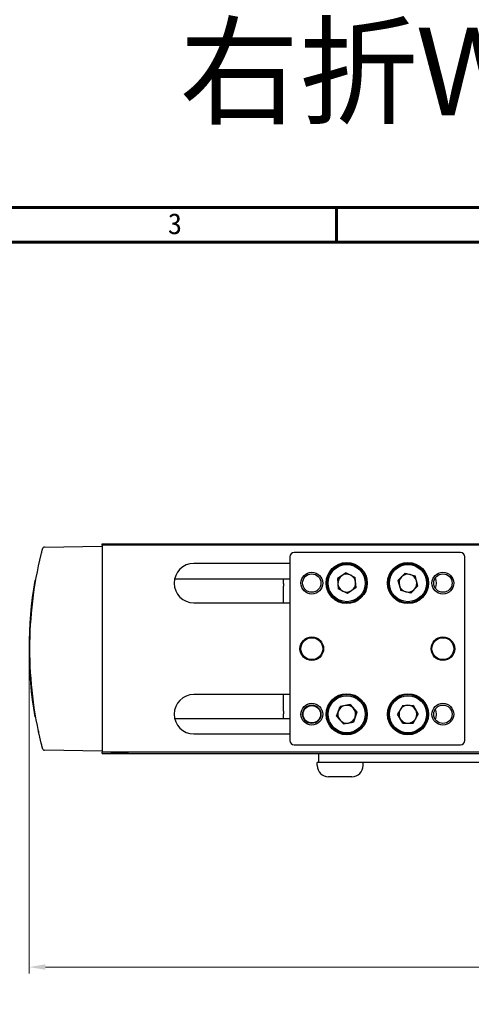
# Model space of a CAD drawing. Header units: inches. Extents: x 0 to 6721, y -3375 to 1330.
# Tile 180 of 198: x 5528 to 5631, y -59 to 166. Entities that reach past the tile are written whole.
import ezdxf

# ---------------------------------------------------------------- set-up
doc = ezdxf.new("R2010")
doc.units = ezdxf.units.IN
doc.header["$MEASUREMENT"] = 0
doc.layers.add('AM_5', color=3, linetype='Continuous', lineweight=15)
doc.layers.add('可見 (ISO)', color=7, linetype='Continuous', lineweight=25)
doc.layers.add('BORDER', color=7, linetype='Continuous')
doc.styles.get("Standard").update_dxf_attribs({"font": 'arial.ttf'})
doc.styles.add('尺寸標註', font='romans.shx', dxfattribs={"bigfont": 'CHINESET.SHX'})
doc.styles.add('標題欄', font='txt')
doc.dimstyles.new('CNS1.5$0', dxfattribs={"dimtxt": 3.75, "dimasz": 3.75, "dimexe": 1.5, "dimexo": 1.5, "dimgap": 2.25, "dimtad": 1, "dimtoh": 1, "dimdsep": 46, "dimtxsty": '尺寸標註', "dimcen": 0, "dimclrd": 2, "dimclre": 2, "dimclrt": 1, "dimadec": 0, "dimazin": 2, "dimtp": 0.1, "dimtm": 0.1, "dimtfac": 0.71, "dimtmove": 0, "dimatfit": 0, "dimfxl": 0, "dimlwd": 13, "dimlwe": 13, "dimarcsym": 0})

# ---------------------------------------------------------------- blocks, each defined once
blk = doc.blocks.new('A4-英文圖框-橫式')
at = {"layer": 'BORDER', "color": 123, "linetype": 'Continuous', "lineweight": 60, "ltscale": 25.4}
for p, q in [((2300.95, 183.5), (2300.95, 188.79)), ((2151.7, 183.5), (2549.79, 183.5))]:
    blk.add_line(p, q, dxfattribs=at)
blk.add_lwpolyline([(2151.7, 188.79), (2555.09, 188.79), (2555.09, -95.06), (2151.7, -95.06)], close=True, dxfattribs=at)
at = {"color": 60, "style": '標題欄'}
blk.add_text('3', height=3.18, dxfattribs=at).set_placement((2275.22, 184.72))
blk = doc.blocks.new('*D499')
at = {"layer": 'AM_5', "color": 2, "lineweight": 13}
for p, q in [((5529.75, 21.09), (5529.75, -51.75)), ((5754.52, 13.39), (5754.52, -51.75)), ((5533.5, -50.25), (5750.77, -50.25))]:
    blk.add_line(p, q, dxfattribs=at)
at = {"layer": 'AM_5', "color": 2}
for points in [[(5533.5, -49.62), (5533.5, -50.87), (5529.75, -50.25)], [(5750.77, -49.62), (5750.77, -50.87), (5754.52, -50.25)]]:
    blk.add_solid(points, dxfattribs=at)
at = {"layer": 'Defpoints', "color": 0}
for p in [(5529.75, 22.59), (5754.52, 14.89), (5754.52, -50.25)]:
    blk.add_point(p, dxfattribs=at)
at = {"layer": 'AM_5', "color": 1, "insert": (5642.13, -46.12), "char_height": 3.75, "attachment_point": 5, "style": '尺寸標註'}
blk.add_mtext('224.77', dxfattribs=at)

msp = doc.modelspace()

# ---------------------------------------------------------------- linework, layer by layer
at = {"layer": '可見 (ISO)'}
for p, q in [((5533.322, 45.811), (5546.448, 46.04)), ((5546.448, 46.29), (5546.448, 46.59)), ((5546.448, 46.59), (5716.448, 46.59)), ((5546.448, 46.29), (5546.448, 44.29)), ((5716.448, 46.29), (5546.448, 46.29)), ((5552.348, 46.49), (5548.548, 46.49)), ((5548.548, 46.29), (5548.548, 46.49)), ((5552.348, 46.29), (5552.348, 46.49)), ((5546.448, 44.29), (5546.448, 0.89)), ((5589.448, 43.59), (5589.448, 1.59)), ((5628.448, 44.59), (5590.448, 44.59)), ((5629.448, 1.59), (5629.448, 43.59)), ((5589.448, 42.09), (5567.448, 42.09)), ((5563.061, 38.59), (5589.448, 38.59)), ((5587.948, 37.525), (5587.948, 38.59)), ((5602.288, 39.943), (5600.331, 38.628)), ((5600.331, 38.628), (5600.491, 36.275)), ((5602.288, 39.943), (5604.406, 38.905)), ((5604.565, 36.552), (5604.406, 38.905)), ((5615.816, 39.862), (5614.165, 38.179)), ((5615.816, 39.862), (5618.1, 39.273)), ((5618.731, 37.001), (5618.1, 39.273)), ((5531.285, 38.174), (5531.082, 38.171)), ((5587.948, 37.525), (5587.948, 36.886)), ((5587.948, 33.09), (5587.948, 36.886)), ((5602.608, 35.238), (5600.491, 36.275)), ((5604.565, 36.552), (5602.608, 35.238)), ((5614.165, 38.179), (5614.797, 35.907)), ((5618.731, 37.001), (5617.08, 35.318)), ((5617.08, 35.318), (5614.797, 35.907)), ((5567.448, 33.09), (5589.448, 33.09)), ((5589.448, 12.09), (5567.448, 12.09)), ((5587.948, 8.294), (5587.948, 12.09)), ((5600.132, 7.146), (5600.906, 9.374)), ((5603.222, 9.817), (5600.906, 9.374)), ((5603.222, 9.817), (5604.764, 8.034)), ((5615.256, 9.625), (5614.09, 7.575)), ((5615.256, 9.625), (5617.614, 9.639)), ((5617.614, 9.639), (5618.806, 7.605)), ((5531.285, 7.006), (5531.082, 7.009)), ((5587.948, 8.294), (5587.948, 7.655)), ((5587.948, 6.59), (5587.948, 7.655)), ((5600.132, 7.146), (5601.674, 5.363)), ((5604.764, 8.034), (5603.99, 5.806)), ((5615.282, 5.541), (5614.09, 7.575)), ((5617.64, 5.556), (5618.806, 7.605)), ((5563.061, 6.59), (5589.448, 6.59)), ((5601.674, 5.363), (5603.99, 5.806)), ((5615.282, 5.541), (5617.64, 5.556)), ((5567.448, 3.09), (5589.448, 3.09)), ((5546.448, 0.89), (5546.448, -1.11)), ((5590.448, 0.59), (5628.448, 0.59)), ((5546.448, -0.86), (5533.322, -0.631)), ((5546.448, -1.41), (5546.448, -1.11)), ((5716.448, -1.11), (5546.448, -1.11)), ((5546.448, -1.41), (5716.448, -1.41)), ((5548.548, -1.11), (5548.548, -1.31)), ((5548.548, -1.31), (5552.348, -1.31)), ((5552.348, -1.11), (5552.348, -1.31)), ((5595.948, -1.41), (5595.948, -3.41)), ((5595.948, -3.41), (5595.698, -3.41)), ((5595.698, -4.15), (5595.698, -3.41)), ((5597.948, -3.41), (5595.948, -3.41)), ((5733.948, -3.41), (5597.948, -3.41)), ((5606.198, -4.15), (5606.198, -3.41)), ((5603.638, -6.71), (5598.258, -6.71))]:
    msp.add_line(p, q, dxfattribs=at)
for centre, radius in [((5602.448, 37.59), 4.7), ((5602.448, 37.59), 4.5), ((5602.448, 37.59), 4.25), ((5616.448, 37.59), 4.7), ((5616.448, 37.59), 4.5), ((5616.448, 37.59), 4.25), ((5594.448, 37.59), 2.5), ((5594.448, 37.59), 2.1), ((5624.448, 37.59), 2.5), ((5624.448, 37.59), 2.1), ((5594.448, 22.59), 2.7), ((5594.448, 22.59), 2.5), ((5624.448, 22.59), 2.7), ((5624.448, 22.59), 2.5), ((5602.448, 7.59), 4.7), ((5602.448, 7.59), 4.5), ((5602.448, 7.59), 4.25), ((5616.448, 7.59), 4.7), ((5616.448, 7.59), 4.5), ((5616.448, 7.59), 4.25), ((5594.448, 7.59), 2.5), ((5594.448, 7.59), 2.1), ((5594.448, 7.59), 2), ((5624.448, 7.59), 2.5), ((5624.448, 7.59), 2.1)]:
    msp.add_circle(centre, radius, dxfattribs=at)
for centre, radius, start, end in [((5533.33, 45.311), 0.5, 91, 165.54138), ((5590.448, 43.59), 1, 90, 180), ((5628.448, 43.59), 1, 0, 90), ((5567.448, 37.59), 4.5, 90, 270), ((5602.448, 37.59), 2.042, 123.88477, 183.88477), ((5602.448, 37.59), 2.042, 63.88477, 123.88477), ((5602.448, 37.59), 2.042, 3.88477, 63.88477), ((5616.448, 37.59), 2.042, 135.54391, 195.54391), ((5616.448, 37.59), 2.042, 75.54391, 135.54391), ((5616.448, 37.59), 2.042, 15.54391, 75.54391), ((5618.448, 37.59), 4.5, 343.7398, 16.2602), ((5621.448, 22.59), 91.7, 170.21734, 189.78266), ((5602.448, 37.59), 2.042, 183.88477, 243.88477), ((5602.448, 37.59), 2.042, 303.88477, 3.88477), ((5616.448, 37.59), 2.042, 195.54391, 255.54391), ((5616.448, 37.59), 2.042, 255.54391, 315.54391), ((5616.448, 37.59), 2.042, 315.54391, 15.54391), ((5602.448, 37.59), 2.042, 243.88477, 303.88477), ((5567.448, 7.59), 4.5, 90, 270), ((5602.448, 7.59), 2.042, 100.84445, 160.84445), ((5602.448, 7.59), 2.042, 40.84445, 100.84445), ((5616.448, 7.59), 2.042, 90.36064, 150.36064), ((5616.448, 7.59), 2.042, 30.36064, 90.36064), ((5602.448, 7.59), 2.042, 160.84445, 220.84445), ((5602.448, 7.59), 2.042, 280.84445, 340.84445), ((5602.448, 7.59), 2.042, 340.84445, 40.84445), ((5616.448, 7.59), 2.042, 150.36064, 210.36064), ((5616.448, 7.59), 2.042, 330.36064, 30.36064), ((5618.448, 7.59), 4.5, 343.7398, 16.2602), ((5602.448, 7.59), 2.042, 220.84445, 280.84445), ((5616.448, 7.59), 2.042, 210.36064, 270.36064), ((5616.448, 7.59), 2.042, 270.36064, 330.36064), ((5590.448, 1.59), 1, 180, 270), ((5628.448, 1.59), 1, 270, 0), ((5533.33, -0.131), 0.5, 194.45862, 269), ((5598.258, -4.15), 2.56, 180, 270), ((5603.638, -4.15), 2.56, 270, 0)]:
    msp.add_arc(centre, radius, start, end, dxfattribs=at)
for points, knots in [([(5532.53, 44.174), (5532.57, 44.337), (5532.61, 44.499), (5532.647, 44.65), (5532.684, 44.8), (5532.72, 44.94), (5532.749, 45.058), (5532.764, 45.117), (5532.778, 45.171), (5532.79, 45.218), (5532.802, 45.265), (5532.812, 45.304), (5532.821, 45.336), (5532.829, 45.369), (5532.835, 45.394), (5532.84, 45.411), (5532.844, 45.427), (5532.846, 45.436), (5532.846, 45.436)], [0, 0, 0, 0, 0.0005003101, 0.0005003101, 0.0005003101, 0.0010006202, 0.0010006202, 0.0010006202, 0.0012523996, 0.0012523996, 0.0012523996, 0.0015009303, 0.0015009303, 0.0015009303, 0.0017510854, 0.0017510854, 0.0017510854, 0.0020012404, 0.0020012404, 0.0020012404, 0.0020012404]), ([(5532.53, 1.006), (5530.817, 8.065), (5529.948, 15.327), (5529.948, 22.59), (5529.948, 29.853), (5530.817, 37.115), (5532.53, 44.174)], [2.90346211, 2.90346211, 2.90346211, 2.90346211, 3.14159265, 3.14159265, 3.14159265, 3.3797232, 3.3797232, 3.3797232, 3.3797232]), ([(5532.656, 44.686), (5532.66, 44.701), (5532.663, 44.714), (5532.675, 44.76), (5532.68, 44.78), (5532.68, 44.783), (5532.68, 44.783), (5532.68, 44.783)], [0, 0, 0, 0, 0.016458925, 0.016458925, 0.06603388, 0.06603388, 0.068068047, 0.068068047, 0.068068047, 0.068068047]), ([(5532.656, 44.686), (5532.66, 44.701), (5532.663, 44.714), (5532.675, 44.76), (5532.68, 44.78), (5532.68, 44.783), (5532.68, 44.783), (5532.68, 44.783)], [0, 0, 0, 0, 0.016458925, 0.016458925, 0.06603388, 0.06603388, 0.068068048, 0.068068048, 0.068068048, 0.068068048]), ([(5531.517, 39.462), (5531.517, 39.462), (5531.517, 39.462), (5531.517, 39.463), (5531.517, 39.464), (5531.518, 39.466), (5531.518, 39.467), (5531.518, 39.468)], [0.028709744, 0.028709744, 0.028709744, 0.028709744, 0.031483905, 0.031483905, 0.040053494, 0.040053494, 0.045899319, 0.045899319, 0.045899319, 0.045899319]), ([(5531.517, 39.462), (5531.517, 39.462), (5531.517, 39.462), (5531.517, 39.463), (5531.517, 39.464), (5531.518, 39.466), (5531.518, 39.467), (5531.518, 39.468)], [0.028712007, 0.028712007, 0.028712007, 0.028712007, 0.031483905, 0.031483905, 0.040053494, 0.040053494, 0.045899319, 0.045899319, 0.045899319, 0.045899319]), ([(5532.846, -0.256), (5532.846, -0.256), (5532.837, -0.221), (5532.821, -0.156), (5532.812, -0.124), (5532.802, -0.083), (5532.79, -0.037), (5532.778, 0.01), (5532.765, 0.063), (5532.75, 0.122), (5532.735, 0.181), (5532.718, 0.246), (5532.701, 0.314), (5532.684, 0.383), (5532.666, 0.455), (5532.647, 0.53), (5532.609, 0.682), (5532.57, 0.843), (5532.53, 1.006)], [0, 0, 0, 0, 0.0005013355, 0.0005013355, 0.0005013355, 0.0007522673, 0.0007522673, 0.0007522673, 0.0010034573, 0.0010034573, 0.0010034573, 0.0012549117, 0.0012549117, 0.0012549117, 0.0015065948, 0.0015065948, 0.0015065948, 0.0020104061, 0.0020104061, 0.0020104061, 0.0020104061])]:
    msp.add_open_spline(points, degree=3, knots=knots, dxfattribs=at)
for points in [[(5531.519, 5.708), (5531.518, 5.714), (5531.517, 5.718), (5531.517, 5.718)], [(5531.575, 5.412), (5531.56, 5.49), (5531.548, 5.554), (5531.539, 5.603)], [(5532.009, 3.279), (5531.972, 3.453), (5531.935, 3.627), (5531.899, 3.796)]]:
    msp.add_open_spline(points, degree=3, dxfattribs=at)

# ---------------------------------------------------------------- block references
at = {"xscale": 1.5, "yscale": 1.5, "zscale": 1.5}
msp.add_blockref('A4-英文圖框-橫式', (2148.678, -159.656), dxfattribs=at)

# ---------------------------------------------------------------- texts
at = {"color": 7, "insert": (5678.766, 153.535), "char_height": 20, "attachment_point": 5}
msp.add_mtext_dynamic_manual_height_columns('{\\fPMingLiU|b0|i0|c136|p18;右折WR + 板金P02}', width=252.6866, gutter_width=12.5, heights=[0], dxfattribs=at)

# ---------------------------------------------------------------- dimensions: what is measured, and where the dimension line sits
at = {"layer": 'AM_5'}
dim = msp.add_linear_dim(base=(5754.518, -50.245), p1=(5529.748, 22.59), p2=(5754.518, 14.89), dimstyle='CNS1.5$0', dxfattribs=at)
dim.commit()
dim.dimension.update_dxf_attribs({"geometry": '*D499', "text_midpoint": (5642.133, -46.12)})

doc.saveas('drawing.dxf')
